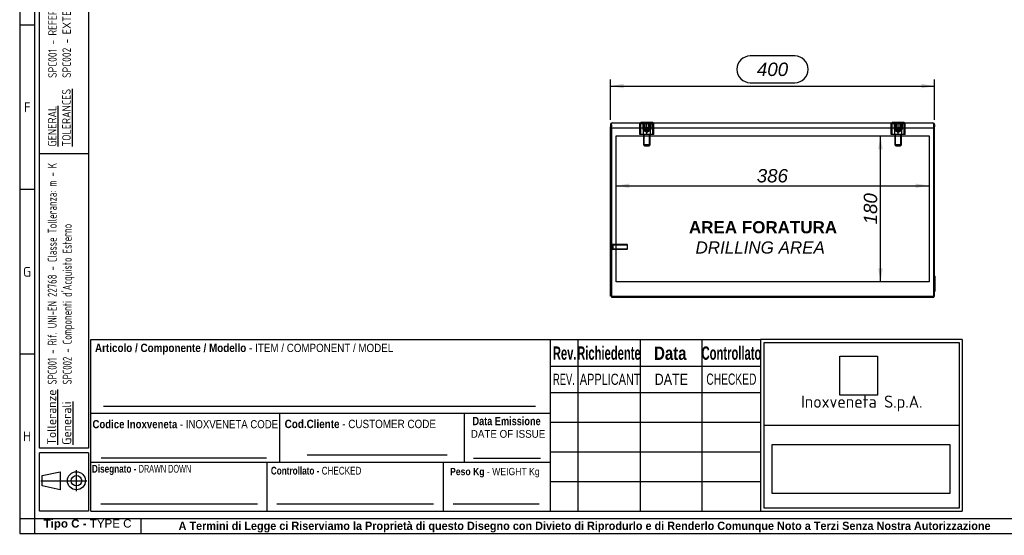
# Model space of a CAD drawing. Extents: x 6 to 412, y 11 to 288.
# Tile 1 of 4: x 6 to 209, y 11 to 117. Entities that reach past the tile are written whole.
import ezdxf
from ezdxf.enums import TextEntityAlignment as Align
from ezdxf.lldxf.tags import DXFTag

# ---------------------------------------------------------------- set-up
doc = ezdxf.new("R2010")
doc.units = 0
doc.layers.get('0').update_dxf_attribs({"linetype": 'CONTINUOUS'})
for name, color, linetype in [('_TRANSLATION', 7, 'CONTINUOUS'), ('AE00417_01', 7, 'CONTINUOUS'), ('C0000000_04', 7, 'CONTINUOUS'), ('C0000000_05', 7, 'CONTINUOUS'), ('C0000000_32', 7, 'CONTINUOUS'), ('C0000001_91', 7, 'CONTINUOUS'), ('DEFAULT', 7, 'CONTINUOUS'), ('DV5_DEFAULT', 7, 'CONTINUOUS'), ('SBAVATURE', 7, 'CONTINUOUS')]:
    doc.layers.add(name, color=color, linetype=linetype)
doc.styles.add('SEACAD_ARIAL', font='arial.ttf')
doc.styles.add('SEACAD_ARIAL_NARROW', font='ARIALN.TTF', dxfattribs={"width": 0.8})
doc.styles.add('SEACAD_ARIALB', font='arialbd.ttf', dxfattribs={"width": 0.9})
doc.styles.add('SEACAD_ARIALI', font='ariali.ttf')
doc.styles.add('SEACAD_SOLID_EDGE_ANSI', font='seans.ttf', dxfattribs={"width": 0.9})
doc.styles.add('SEACAD_SOLID_EDGE_ANSIB', font='seansbd.ttf', dxfattribs={"width": 0.9})
tags = doc.linetypes.add('CENTER2', pattern=[28.575, 19.05, -3.175, 3.175, -3.175]).pattern_tags.tags
tags[10:11] = [DXFTag(74, 4), DXFTag(75, 0), DXFTag(340, '0'), DXFTag(46, 0.0), DXFTag(50, 0.0), DXFTag(44, 0.0), DXFTag(45, 0.0)]
tags[8:9] = [DXFTag(74, 4), DXFTag(75, 0), DXFTag(340, '0'), DXFTag(46, 0.0), DXFTag(50, 0.0), DXFTag(44, 0.0), DXFTag(45, 0.0)]
tags[6:7] = [DXFTag(74, 4), DXFTag(75, 0), DXFTag(340, '0'), DXFTag(46, 0.0), DXFTag(50, 0.0), DXFTag(44, 0.0), DXFTag(45, 0.0)]
tags[4:5] = [DXFTag(74, 4), DXFTag(75, 0), DXFTag(340, '0'), DXFTag(46, 0.0), DXFTag(50, 0.0), DXFTag(44, 0.0), DXFTag(45, 0.0)]
tags = doc.linetypes.add('HIDDEN2', pattern=[4.7625, 3.175, -1.5875]).pattern_tags.tags
tags[6:7] = [DXFTag(74, 4), DXFTag(75, 0), DXFTag(340, '0'), DXFTag(46, 0.0), DXFTag(50, 0.0), DXFTag(44, 0.0), DXFTag(45, 0.0)]
tags[4:5] = [DXFTag(74, 4), DXFTag(75, 0), DXFTag(340, '0'), DXFTag(46, 0.0), DXFTag(50, 0.0), DXFTag(44, 0.0), DXFTag(45, 0.0)]
doc.dimstyles.new('ISO', dxfattribs={"dimtxt": 0.458333, "dimasz": 0.458333, "dimexe": 0.229167, "dimexo": 0.229167, "dimgap": 0.114583, "dimtad": 1, "dimdec": 1, "dimlfac": 6, "dimtxsty": 'SEACAD_ARIAL', "dimsah": 1, "dimcen": 0.229167, "dimadec": 1, "dimazin": 3, "dimtfac": 0.7, "dimtdec": 3, "dimtmove": 0, "dimatfit": 3})
picture_1 = doc.add_image_def('image1.jpg', size_in_pixel=(55, 57))
picture_2 = doc.add_image_def('image2.bmp', size_in_pixel=(138, 38))

# ---------------------------------------------------------------- blocks, each defined once
blk = doc.blocks.new('SE4')
at = {"layer": 'AE00417_01', "color": 7, "linetype": 'HIDDEN2'}
for p, q in [((128.04, 70.48), (127.88, 70.48)), ((127.88, 69.23), (128.04, 69.23)), ((128.04, 70.48), (128.04, 69.23)), ((128.21, 70.36), (128.21, 69.36)), ((131.09, 70.36), (128.21, 70.36)), ((128.21, 70.26), (131.19, 70.26)), ((128.21, 69.46), (131.19, 69.46)), ((128.21, 69.36), (131.09, 69.36)), ((131.09, 70.36), (131.09, 69.36)), ((131.21, 70.23), (131.09, 70.36)), ((131.09, 69.36), (131.21, 69.48)), ((131.21, 69.48), (131.21, 70.23))]:
    blk.add_line(p, q, dxfattribs=at)
at = {"layer": 'AE00417_01', "color": 7, "linetype": 'CONTINUOUS'}
for p, q in [((127.88, 70.48), (127.88, 70.48)), ((127.88, 69.23), (127.88, 69.23)), ((194.14, 70.48), (194.14, 70.48)), ((194.14, 69.23), (194.14, 69.23))]:
    blk.add_line(p, q, dxfattribs=at)
at = {"layer": 'AE00417_01', "color": 7, "linetype": 'HIDDEN2'}
for centre, start, end in [((128.13, 70.36), 180, 0), ((128.13, 69.36), 0, 180)]:
    blk.add_arc(centre, 0.0833, start, end, dxfattribs=at)
at = {"layer": 'C0000000_04', "color": 7, "linetype": 'HIDDEN2'}
for p, q in [((133.93, 95.16), (133.73, 95.16)), ((133.73, 92.99), (133.73, 95.16)), ((135.18, 95.16), (133.93, 95.16)), ((133.93, 92.99), (133.93, 95.16)), ((134.34, 95.16), (134.34, 93.99)), ((134.46, 92.99), (134.46, 95.16)), ((134.48, 95.16), (134.48, 93.99)), ((136.43, 95.16), (135.18, 95.16)), ((135.18, 92.99), (135.18, 95.16)), ((135.87, 93.99), (135.87, 95.16)), ((135.9, 92.99), (135.9, 95.16)), ((136.01, 95.16), (136.01, 93.99)), ((136.62, 95.16), (136.43, 95.16)), ((136.43, 92.99), (136.43, 95.16)), ((136.62, 92.99), (136.62, 95.16)), ((185.59, 95.16), (185.4, 95.16)), ((185.4, 92.99), (185.4, 95.16)), ((186.84, 95.16), (185.59, 95.16)), ((185.59, 92.99), (185.59, 95.16)), ((186.01, 95.16), (186.01, 93.99)), ((186.12, 92.99), (186.12, 95.16)), ((186.15, 95.16), (186.15, 93.99)), ((188.09, 95.16), (186.84, 95.16)), ((186.84, 92.99), (186.84, 95.16)), ((187.54, 93.99), (187.54, 95.16)), ((187.57, 92.99), (187.57, 95.16)), ((187.68, 95.16), (187.68, 93.99)), ((188.29, 95.16), (188.09, 95.16)), ((188.09, 92.99), (188.09, 95.16)), ((188.29, 92.99), (188.29, 95.16)), ((134.34, 93.99), (136.01, 93.99)), ((134.48, 93.99), (134.48, 93.83)), ((134.48, 93.83), (135.87, 93.83)), ((134.48, 93.83), (135.18, 93.41)), ((135.18, 93.41), (135.87, 93.83)), ((135.87, 93.83), (135.87, 93.99)), ((186.01, 93.99), (187.68, 93.99)), ((186.15, 93.99), (186.15, 93.83)), ((186.15, 93.83), (187.54, 93.83)), ((186.15, 93.83), (186.84, 93.41)), ((186.84, 93.41), (187.54, 93.83)), ((187.54, 93.83), (187.54, 93.99)), ((133.93, 92.99), (133.73, 92.99)), ((135.18, 92.99), (133.93, 92.99)), ((134.51, 92.99), (134.51, 90.83)), ((134.64, 90.7), (134.64, 92.99)), ((136.43, 92.99), (135.18, 92.99)), ((135.72, 90.7), (135.72, 92.99)), ((135.84, 90.83), (135.84, 92.99)), ((136.62, 92.99), (136.43, 92.99)), ((185.59, 92.99), (185.4, 92.99)), ((186.84, 92.99), (185.59, 92.99)), ((186.18, 92.99), (186.18, 90.83)), ((186.3, 90.7), (186.3, 92.99)), ((188.09, 92.99), (186.84, 92.99)), ((187.38, 90.7), (187.38, 92.99)), ((187.51, 90.83), (187.51, 92.99)), ((188.29, 92.99), (188.09, 92.99)), ((135.84, 90.83), (134.51, 90.83)), ((134.51, 90.83), (134.68, 90.66)), ((134.68, 90.66), (135.68, 90.66)), ((135.68, 90.66), (135.84, 90.83)), ((187.51, 90.83), (186.18, 90.83)), ((186.18, 90.83), (186.34, 90.66)), ((186.34, 90.66), (187.34, 90.66)), ((187.34, 90.66), (187.51, 90.83))]:
    blk.add_line(p, q, dxfattribs=at)
at = {"layer": 'C0000000_05', "color": 7, "linetype": 'CONTINUOUS'}
for p, q in [((133.93, 95.53), (136.43, 95.53)), ((133.93, 95.53), (133.93, 95.36)), ((136.43, 95.36), (136.43, 95.53)), ((185.59, 95.53), (188.09, 95.53)), ((185.59, 95.53), (185.59, 95.36)), ((188.09, 95.36), (188.09, 95.53))]:
    blk.add_line(p, q, dxfattribs=at)
at = {"layer": 'C0000000_05', "color": 7, "linetype": 'HIDDEN2'}
for p, q in [((134.34, 95.36), (134.34, 94.36)), ((134.5, 95.36), (134.5, 94.21)), ((134.68, 94.19), (134.68, 95.53)), ((134.77, 95.53), (134.77, 94.19)), ((135.59, 94.19), (135.59, 95.53)), ((135.68, 94.19), (135.68, 95.53)), ((135.86, 95.36), (135.86, 94.21)), ((136.01, 94.36), (136.01, 95.36)), ((186.01, 95.36), (186.01, 94.36)), ((186.16, 95.36), (186.16, 94.21)), ((186.34, 94.19), (186.34, 95.53)), ((186.43, 95.53), (186.43, 94.19)), ((187.25, 94.19), (187.25, 95.53)), ((187.34, 94.19), (187.34, 95.53)), ((187.52, 95.36), (187.52, 94.21)), ((187.68, 94.36), (187.68, 95.36)), ((136.01, 94.36), (134.34, 94.36)), ((134.34, 94.36), (134.51, 94.19)), ((134.51, 94.19), (135.84, 94.19)), ((135.84, 94.19), (136.01, 94.36)), ((187.68, 94.36), (186.01, 94.36)), ((186.01, 94.36), (186.18, 94.19)), ((186.18, 94.19), (187.51, 94.19)), ((187.51, 94.19), (187.68, 94.36))]:
    blk.add_line(p, q, dxfattribs=at)
at = {"layer": 'C0000000_32', "color": 7, "linetype": 'CONTINUOUS'}
for p, q in [((127.88, 64.02), (127.88, 64.02)), ((194.14, 64.02), (194.14, 64.02)), ((194.36, 63.82), (194.36, 60.77)), ((127.88, 60.77), (127.88, 60.77)), ((194.14, 60.77), (194.14, 60.77))]:
    blk.add_line(p, q, dxfattribs=at)
for centre, radius, start, end in [((194.16, 63.82), 0.2, 0, 25.0744), ((193.95, 60.77), 0.417, 342.6861, 360)]:
    blk.add_arc(centre, radius, start, end, dxfattribs=at)
at = {"layer": 'C0000001_91', "color": 7, "linetype": 'CONTINUOUS'}
for p, q in [((127.88, 94.31), (127.88, 95.21)), ((128.09, 95.36), (193.93, 95.36)), ((194.14, 94.31), (194.14, 95.21)), ((127.88, 94.94), (127.68, 94.94)), ((127.68, 94.94), (127.68, 94.57)), ((127.88, 94.57), (127.68, 94.57)), ((127.68, 59.73), (127.68, 94.57)), ((127.88, 94.94), (127.88, 94.94)), ((127.88, 94.94), (127.88, 94.57)), ((127.88, 70.48), (127.88, 94.94)), ((127.88, 59.73), (127.88, 94.57)), ((127.88, 94.31), (194.14, 94.31)), ((127.88, 94.31), (127.88, 59.73)), ((194.14, 94.94), (194.14, 94.94)), ((194.14, 70.48), (194.14, 94.94)), ((194.14, 94.94), (194.34, 94.94)), ((194.14, 94.94), (194.14, 94.57)), ((194.14, 94.57), (194.34, 94.57)), ((194.14, 59.73), (194.14, 94.57)), ((194.14, 94.31), (194.14, 59.73)), ((194.34, 94.94), (194.34, 94.57)), ((194.34, 59.73), (194.34, 94.57)), ((127.88, 65.28), (127.88, 69.23)), ((194.14, 65.28), (194.14, 69.23)), ((127.88, 65.26), (127.88, 65.28)), ((127.88, 65.08), (127.88, 65.08)), ((194.14, 65.26), (194.14, 65.28)), ((194.14, 65.08), (194.14, 65.08)), ((127.88, 59.73), (127.68, 59.73)), ((127.88, 59.73), (127.88, 59.53)), ((127.88, 59.73), (194.14, 59.73)), ((127.88, 59.53), (194.14, 59.53)), ((194.14, 59.73), (194.14, 59.53)), ((194.14, 59.73), (194.34, 59.73))]:
    blk.add_line(p, q, dxfattribs=at)
for centre, radius, start, end in [((128.09, 94.94), 0.417, 90, 180), ((193.93, 94.94), 0.417, 0, 90), ((128.09, 65.28), 0.217, 180, 187.1112), ((193.93, 65.28), 0.217, 352.8888, 0)]:
    blk.add_arc(centre, radius, start, end, dxfattribs=at)
for centre, start_param, end_param in [((128.09, 94.66), 3.141593, 3.808539), ((193.93, 94.66), 2.474646, 3.141593)]:
    blk.add_ellipse(centre, major_axis=(0, -0.7), ratio=0.496521, start_param=start_param, end_param=end_param, dxfattribs=at)
at = {"layer": 'DV5_DEFAULT', "color": 7, "linetype": 'CENTER2'}
for p, q in [((128.84, 92.69), (193.18, 92.69)), ((128.84, 62.69), (128.84, 92.69)), ((193.18, 92.69), (193.18, 62.69)), ((193.18, 62.69), (128.84, 62.69))]:
    blk.add_line(p, q, dxfattribs=at)
blk = doc.blocks.new('DMBLK280')
at = {"layer": 'DEFAULT', "linetype": 'CONTINUOUS'}
for points in [[(130.43, 103.38), (127.68, 102.92), (130.43, 102.46)], [(191.59, 103.38), (191.59, 102.46), (194.34, 102.92)]]:
    blk.add_hatch(color=7, dxfattribs=at).paths.add_polyline_path(points)
at = {"layer": 'DEFAULT', "color": 7, "linetype": 'CONTINUOUS'}
for p, q in [((165.59, 109.11), (156.43, 109.11)), ((127.68, 95.95), (127.68, 104.3)), ((156.43, 103.61), (165.59, 103.61)), ((194.34, 95.95), (194.34, 104.3)), ((127.68, 102.92), (194.34, 102.92))]:
    blk.add_line(p, q, dxfattribs=at)
for centre, start, end in [((156.43, 106.36), 90, 270), ((165.59, 106.36), 270, 90)]:
    blk.add_arc(centre, 2.75, start, end, dxfattribs=at)
at = {"layer": 'DEFAULT', "color": 7, "linetype": 'CONTINUOUS', "style": 'SEACAD_ARIALI'}
blk.add_text('400', height=2.75, dxfattribs=at).set_placement((157.8, 107.74), align=Align.TOP_LEFT)
blk = doc.blocks.new('DMBLK291')
at = {"layer": 'DEFAULT', "linetype": 'CONTINUOUS'}
for points in [[(182.74, 89.94), (183.66, 89.94), (183.2, 92.69)], [(182.74, 65.44), (183.2, 62.69), (183.66, 65.44)]]:
    blk.add_hatch(color=7, dxfattribs=at).paths.add_polyline_path(points)
at = {"layer": 'DEFAULT', "color": 7, "linetype": 'CONTINUOUS'}
blk.add_line((183.2, 62.69), (183.2, 92.69), dxfattribs=at)
at = {"layer": 'DEFAULT', "color": 7, "linetype": 'CONTINUOUS', "style": 'SEACAD_ARIALI'}
blk.add_text('180', height=2.75, rotation=90, dxfattribs=at).set_placement((179.76, 74.48), align=Align.TOP_LEFT)
blk = doc.blocks.new('DMBLK292')
at = {"layer": 'DEFAULT', "linetype": 'CONTINUOUS'}
for points in [[(131.59, 81.97), (131.59, 82.88), (128.84, 82.43)], [(190.43, 81.97), (193.18, 82.43), (190.43, 82.88)]]:
    blk.add_hatch(color=7, dxfattribs=at).paths.add_polyline_path(points)
at = {"layer": 'DEFAULT', "color": 7, "linetype": 'CONTINUOUS'}
blk.add_line((128.84, 82.43), (193.18, 82.43), dxfattribs=at)
at = {"layer": 'DEFAULT', "color": 7, "linetype": 'CONTINUOUS', "style": 'SEACAD_ARIALI'}
blk.add_text('386', height=2.75, dxfattribs=at).set_placement((157.77, 85.86), align=Align.TOP_LEFT)

msp = doc.modelspace()

# ---------------------------------------------------------------- linework, layer by layer
at = {"color": 7, "linetype": 'CONTINUOUS'}
for p, q in [((6.234, 287.588), (6.234, 10.959)), ((9.263, 115.452), (6.234, 115.452)), ((9.263, 81.632), (6.234, 81.632)), ((115.363, 15.502), (115.363, 50.84)), ((9.263, 47.809), (6.234, 47.809)), ((20.873, 35.694), (115.363, 35.694)), ((65.314, 27.113), (94.088, 27.113)), ((99.513, 26.42), (113.323, 26.42)), ((20.873, 25.598), (115.363, 25.598)), ((57.113, 15.502), (57.113, 25.598)), ((93.363, 15.502), (93.363, 25.598)), ((17.907, 19.617), (17.907, 23.942)), ((10.566, 21.779), (20.069, 21.779)), ((22.892, 17.017), (55.1, 17.017)), ((59.132, 17.017), (91.339, 17.017)), ((95.372, 17.017), (113.05, 17.017)), ((31.194, 10.954), (31.194, 13.983)), ((6.234, 10.959), (412.092, 10.959))]:
    msp.add_line(p, q, dxfattribs=at)
msp.add_lwpolyline([(14.582, 19.926), (10.875, 20.698), (10.875, 22.86), (14.582, 23.633), (14.582, 19.926)], dxfattribs=at)
for radius in [1.854, 1.081]:
    msp.add_circle((17.907, 21.779), radius, dxfattribs=at)
at = {"layer": 'DEFAULT', "color": 7, "linetype": 'CONTINUOUS'}
for p, q in [((9.263, 287.588), (9.263, 10.959)), ((10.273, 28.5), (10.273, 283.045)), ((20.369, 283.045), (20.369, 28.5)), ((20.369, 89), (10.273, 89)), ((20.873, 15.502), (20.873, 50.84)), ((20.873, 50.84), (115.363, 50.84)), ((115.366, 50.84), (158.566, 50.84)), ((120.966, 50.84), (120.966, 15.502)), ((133.766, 50.84), (133.766, 15.502)), ((146.466, 50.84), (146.466, 15.502)), ((199.966, 50.84), (158.564, 50.84)), ((158.566, 50.84), (158.566, 15.502)), ((199.966, 50.84), (199.966, 15.502)), ((159.267, 50.176), (199.367, 50.176)), ((159.267, 16.162), (159.267, 50.176)), ((199.367, 50.176), (199.367, 16.162)), ((115.366, 45.352), (158.566, 45.352)), ((115.366, 39.902), (158.566, 39.902)), ((59.713, 25.598), (59.713, 35.694)), ((97.713, 25.598), (97.713, 35.694)), ((115.366, 33.802), (158.566, 33.802)), ((159.267, 33.171), (199.367, 33.171)), ((20.369, 28.5), (10.273, 28.5)), ((20.369, 27.5), (10.273, 27.5)), ((10.273, 15.5), (10.273, 27.5)), ((20.369, 27.5), (20.369, 15.5)), ((115.366, 27.702), (158.566, 27.702)), ((115.366, 21.602), (158.566, 21.602)), ((20.369, 15.5), (10.273, 15.5)), ((20.873, 15.502), (115.363, 15.502)), ((115.366, 15.502), (158.566, 15.502)), ((158.564, 15.502), (199.966, 15.502)), ((199.367, 16.162), (159.267, 16.162)), ((6.234, 13.988), (412.092, 13.988))]:
    msp.add_line(p, q, dxfattribs=at)
at = {"layer": 'SBAVATURE', "color": 7, "linetype": 'CONTINUOUS'}
for p, q in [((23.432, 37.088), (112.266, 37.088)), ((22.968, 26.474), (56.974, 26.474))]:
    msp.add_line(p, q, dxfattribs=at)

# ---------------------------------------------------------------- block references
at = {"layer": 'DEFAULT'}
msp.add_blockref('SE4', (0, 0), dxfattribs=at)

# ---------------------------------------------------------------- texts
at = {"attachment_point": 1, "rotation": 90}
for s, insert, char_height, width in [('{\\fSolid Edge ANSI|b0|i0|c0|p34;\\W0.84600x;\\C7;SPC001 - REFERENCE UNI-EN 22768 - TOLERANCE CLASS: m - K}\\P{\\fSolid Edge ANSI|b0|i0|c0|p34;\\W0.84600x;\\C7;SPC002 - }{\\fSolid Edge ANSI|b0|i0|c0|p34;\\W0.94000x;\\C7;EXTERNALLY PURCHASED COMPONENTS}', (12.101, 104.605), 1.75, 56.68133), ('{\\fSolid Edge ANSI|b1|i0|c0|p34;\\L\\C7;Tolleranze}\\P{\\fSolid Edge ANSI|b1|i0|c0|p34;\\L\\C7;Generali}', (11.89, 29.169), 1.85, 10.93945)]:
    msp.add_mtext(s, dxfattribs=dict(at, insert=insert, char_height=char_height, width=width))
for s, insert, char_height, width, style in [('{\\fSolid Edge ANSI|b0|i0|c0|p34;\\L\\C7;GENERAL}\\P{\\fSolid Edge ANSI|b0|i0|c0|p34;\\L\\C7;TOLERANCES}\\P', (12.048, 90.485), 1.75, 12.63203, 'SEACAD_SOLID_EDGE_ANSI'), ("{\\fSolid Edge ANSI|b1|i0|c0|p34;\\W0.82000x;\\C7;SPC001 - Rif. UNI-EN 22768 - Classe Tolleranza: m - K}\\P{\\fSolid Edge ANSI|b1|i0|c0|p34;\\W0.82000x;\\C7;SPC002 - Componenti d'Acquisto Esterno}", (12, 41.571), 1.85, 46.58795, 'SEACAD_SOLID_EDGE_ANSIB')]:
    msp.add_mtext(s, dxfattribs=dict(at, insert=insert, char_height=char_height, width=width, style=style))
for s, insert, char_height, width, attachment_point in [('{\\fSolid Edge ANSI|b0||i0||c0|p34;\\C7;\\H2.019192;\\W1.;F}', (7.783, 97.538), 2.01919, 2.2716, 8), ('{\\fSolid Edge ANSI|b0||i0||c0|p34;\\C7;\\H2.019192;\\W1.;G}', (7.757, 63.716), 2.01919, 2.5871, 8), ('{\\fSolid Edge ANSI|b0||i0||c0|p34;\\C7;\\H2.5;\\W1.;Inoxveneta S.p.A.}', (179.366, 37.657), 2.5, 38.9068, 5), ('{\\fSolid Edge ANSI|b0||i0||c0|p34;\\C7;\\H2.019192;\\W1.;H}', (7.759, 29.895), 2.01919, 2.7133, 8), ('{\\fArial|b1||i0||c0|p34;\\C7;\\H1.7;\\W1.;Tipo C - }{\\fArial|b0||i0||c0|p34;\\C7;\\H1.7;\\W1.;TYPE C}', (20.186, 11.634), 1.7, 18.15868, 8), ('{\\fArial|b1||i0||c0|p34;\\C7;\\H1.7;\\W0.94;A Termini di Legge ci Riserviamo la Proprietà di questo Disegno con Divieto di Riprodurlo e di Renderlo Comunque Noto a Terzi Senza Nostra Autorizzazione}', (122.366, 11.137), 1.7, 175.01141, 8)]:
    msp.add_mtext(s, dxfattribs=dict(insert=insert, char_height=char_height, width=width, attachment_point=attachment_point))
for s, insert, char_height, width, attachment_point, style in [('{\\fArial|b1||i0||c0|p34;\\C7;\\H1.7163132;\\W0.846;Articolo / Componente / Modello}{\\fArial|b0||i0||c0|p34;\\C7;\\H1.7163132;\\W0.846; - ITEM}{\\fArial|b0||i0||c0|p34;\\C7;\\H1.7;\\W0.846; / COMPONENT / MODEL}', (21.72, 47.719), 1.716313, 61.3875, 7, 'SEACAD_ARIAL'), ('{\\fArial|b1||i0||c0|p34;\\C7;\\H2.75;\\W0.6;Rev.}', (118.275, 46.597), 2.75, 4.50348, 8, 'SEACAD_ARIALB'), ('{\\fArial|b1||i0||c0|p34;\\C7;\\H2.75;\\W0.6;Richiedente}', (127.374, 46.608), 2.75, 12.23036, 8, 'SEACAD_ARIALB'), ('{\\fArial|b1||i0||c0|p34;\\C7;\\H2.75;\\W0.8;Data}', (139.989, 46.585), 2.75, 6.78265, 8, 'SEACAD_ARIALB'), ('{\\fArial|b1||i0||c0|p34;\\C7;\\H2.75;\\W0.6;Controllato}', (152.564, 46.608), 2.75, 11.31616, 8, 'SEACAD_ARIALB'), ('{\\fArial|b0||i0||c0|p34;\\C7;\\H2.3;\\W0.6;REV.}', (118.125, 41.484), 2.3, 5.04266, 8, 'SEACAD_ARIAL'), ('{\\fArial|b0||i0||c0|p34;\\C7;\\H2.3;\\W0.7;APPLICANT}', (121.375, 41.459), 2.3, 12.12989, 7, 'SEACAD_ARIAL'), ('{\\fArial|b0||i0||c0|p34;\\C7;\\H2.3;\\W0.8;DATE}', (140.209, 41.484), 2.3, 7.08597, 8, 'SEACAD_ARIAL'), ('{\\fArial Narrow|b0||i0||c0|p34;\\C7;\\H2.3;\\W0.8;CHECKED}', (152.548, 41.483), 2.3, 10.75184, 8, 'SEACAD_ARIAL_NARROW'), ('{\\fArial|b1||i0||c0|p34;\\C7;\\H1.7163132;\\W0.846;Cod.Cliente}{\\fArial|b0||i0||c0|p34;\\C7;\\H1.7163132;\\W0.846; - CUSTOMER CODE}', (60.714, 32.572), 1.716313, 31.52647, 7, 'SEACAD_ARIAL'), ('{\\fArial|b1||i0||c0|p34;\\C7;\\H1.7;\\W0.792;Data Emissione}', (99.324, 33.173), 1.7, 14.35739, 7, 'SEACAD_ARIALB'), ('{\\fArial|b1||i0||c0|p34;\\C7;\\H1.67;\\W0.846;Codice Inoxveneta}{\\fArial|b0||i0||c0|p34;\\C7;\\H1.67;\\W0.846; - INOXVENETA CODE}', (21.196, 32.543), 1.67, 38.23236, 7, 'SEACAD_ARIAL'), ('{\\fArial|b0||i0||c0|p34;\\C7;\\H1.6;\\W0.9;DATE OF ISSUE}', (98.978, 30.59), 1.6, 15.11655, 7, 'SEACAD_ARIAL'), ('{\\fArial|b1||i0||c0|p34;\\C7;\\H1.6;\\W0.752;Disegnato - }{\\fArial Narrow|b0||i0||c0|p34;\\C7;\\H1.5875;\\W0.752;\\T1.;DRAWN DOWN}', (31.284, 22.95), 1.6, 19.88117, 8, 'SEACAD_ARIAL_NARROW'), ('{\\fArial|b1||i0||c0|p34;\\C7;\\H1.6;\\W0.752;Controllato - }{\\fArial|b0||i0||c0|p34;\\C7;\\H1.5875;\\W0.752;\\T1.;CHECKED}{\\fArial|b1||i0||c0|p34;\\C7;\\H1.6;\\W0.752; }', (67.172, 23.026), 1.6, 18.83287, 8, 'SEACAD_ARIALB'), ('{\\fArial|b1||i0||c0|p34;\\C7;\\H1.5;\\W0.846;Peso Kg}{\\fArial|b0||i0||c0|p34;\\C7;\\H1.5;\\W0.846; - WEIGHT Kg}', (94.712, 22.459), 1.5, 18.73278, 7, 'SEACAD_ARIAL')]:
    msp.add_mtext(s, dxfattribs=dict(insert=insert, char_height=char_height, width=width, attachment_point=attachment_point, style=style))
at = {"layer": '_TRANSLATION', "insert": (158.469, 71.796), "char_height": 3, "width": 34.96354, "attachment_point": 5}
msp.add_mtext('{\\fArial|b0||i0||c0|p34;\\C7;\\H3.;\\W1.; }{\\fArial|b1||i0||c0|p34;\\C7;\\H2.5;\\W1.;AREA FORATURA \\P}{\\fArial|b0||i1||c0|p34;\\C7;\\H2.5;\\W1.;DRILLING AREA}', dxfattribs=at)

# ---------------------------------------------------------------- dimensions: what is measured, and where the dimension line sits
at = {"layer": 'DEFAULT', "color": 7, "linetype": 'CONTINUOUS'}
for base, p1, p2, angle, picture, middle in [((127.677, 102.923), (127.677, 94.571), (194.344, 94.571), 0, 'DMBLK280', (161.01, 102.923)), ((128.844, 82.426), (128.844, 92.692), (193.177, 92.692), 0, 'DMBLK292', (161.01, 82.426)), ((183.197, 62.692), (193.177, 62.692), (193.177, 92.692), 90, 'DMBLK291', (183.197, 77.692))]:
    dim = msp.add_linear_dim(base=base, p1=p1, p2=p2, angle=angle, text='\\A1;<>', dimstyle='ISO', override={"dimtxt": 2.75, "dimasz": 2.75, "dimexe": 1.375, "dimexo": 1.375, "dimgap": 0.6875, "dimcen": 1.375}, dxfattribs=at)
    dim.commit()
    dim.dimension.update_dxf_attribs({"geometry": picture, "text_midpoint": middle, "dimtype": 161})

# ---------------------------------------------------------------- pictures from other files: only their frames are drawn
image = msp.add_image(picture_1, insert=(174.862, 39.378), size_in_units=(7.719, 8), rotation=0)
image.dxf.flags = 7
image = msp.add_image(picture_2, insert=(160.965, 19.172), size_in_units=(36.512, 10.054))
image.dxf.flags = 7

doc.saveas('drawing.dxf')
